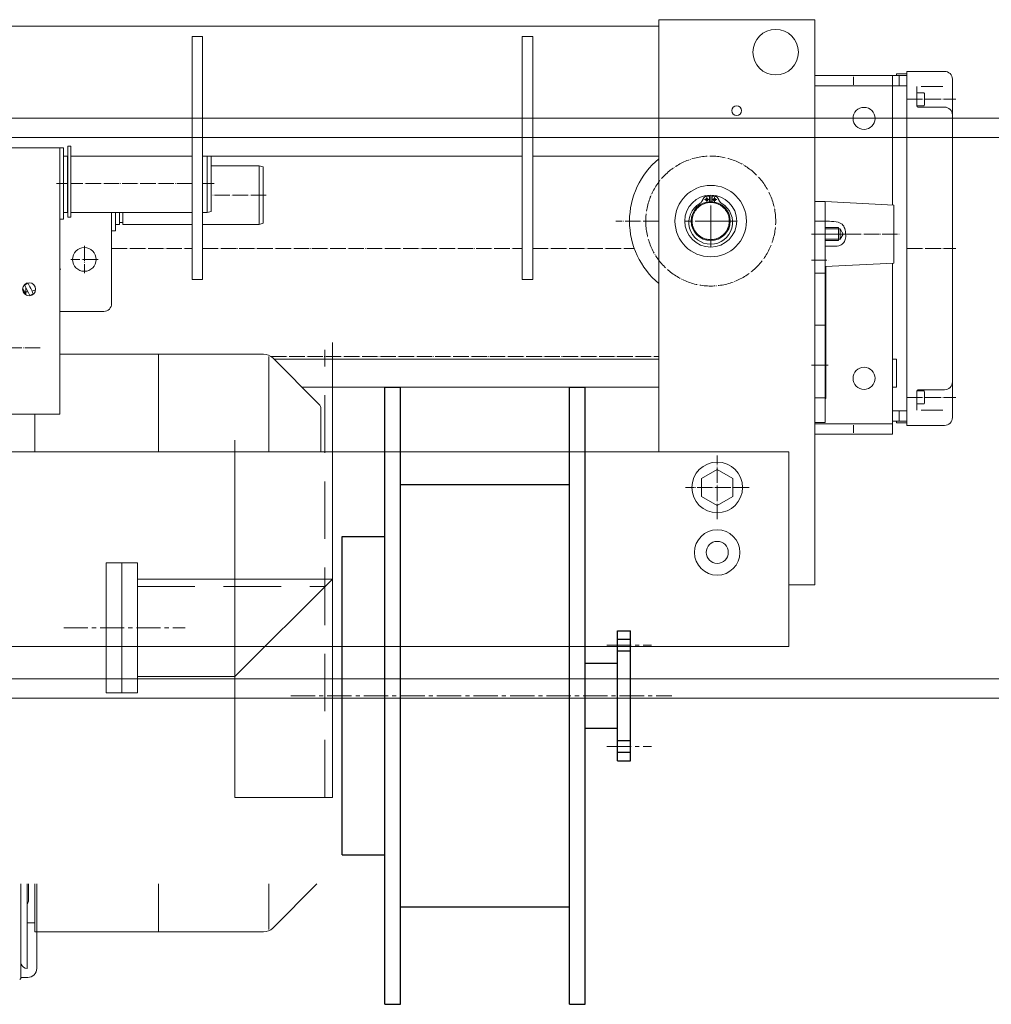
# Model space of a CAD drawing. Header units: millimetres. Extents: x 0 to 28190, y 0 to 19934.
# Tile 6 of 9: x 13802 to 14527, y 11652 to 12386. Entities that reach past the tile are written whole.
import ezdxf

# ---------------------------------------------------------------- set-up
doc = ezdxf.new("R2010")
doc.units = ezdxf.units.MM
doc.header["$MEASUREMENT"] = 0
for name, pattern in [('CENTER2', [1.125, 0.75, -0.125, 0.125, -0.125]), ('CONTIN', [0]), ('DASHED', [319.6, 213.1, -106.5]), ('DOT_CENTER', [14, 12, -1, 0, -1]), ('HIDDEN', [9.525, 6.35, -3.175])]:
    doc.linetypes.add(name, pattern=pattern)
doc.layers.get('0').update_dxf_attribs({"linetype": 'CONTIN'})
doc.layers.add('07', color=7, linetype='CONTINUOUS')
doc.layers.add('Default', color=7, linetype='CONTINUOUS')

# ---------------------------------------------------------------- blocks, each defined once
blk = doc.blocks.new('A$C556C4CC6')
at = {"layer": '07', "color": 3, "linetype": 'Continuous', "ltscale": 100}
for p, q in [((72.51, 475), (84.51, 475)), ((72.51, 475), (72.51, 0)), ((84.51, 475), (84.51, 0)), ((214.51, 475), (214.51, 0)), ((214.51, 475), (226.51, 475)), ((226.51, 475), (226.51, 0)), ((84.51, 400), (214.51, 400)), ((39.51, 360), (39.51, 115)), ((39.51, 360), (72.51, 360)), ((251.51, 287.5), (251.51, 187.5)), ((251.51, 287.5), (261.51, 287.5)), ((251.51, 281), (261.51, 281)), ((261.51, 287.5), (261.51, 187.5)), ((251.51, 272), (261.51, 272)), ((226.51, 262.5), (251.51, 262.5)), ((226.51, 212.5), (251.51, 212.5)), ((251.51, 203), (261.51, 203)), ((251.51, 194), (261.51, 194)), ((251.51, 187.5), (261.51, 187.5)), ((39.51, 115), (72.51, 115)), ((84.51, 75), (214.51, 75)), ((72.51, 0), (84.51, 0)), ((214.51, 0), (226.51, 0))]:
    blk.add_line(p, q, dxfattribs=at)
at = {"layer": 'Default', "color": 1, "linetype": 'CENTER2', "lineweight": 13, "ltscale": 25}
for p, q in [((243.14, 276.5), (277.59, 276.5)), ((0, 237.5), (293.32, 237.5)), ((243.14, 198.5), (277.59, 198.5))]:
    blk.add_line(p, q, dxfattribs=at)
blk = doc.blocks.new('A$C5D5B3472')
at = {"color": 3, "linetype": 'Continuous', "lineweight": 0}
for p, q in [((-13748.65, -64.65), (-13748.65, 76.12)), ((-13748.65, 76.12), (-13628, 76.12)), ((-13748.65, -361.26), (-13748.65, 76.12)), ((-13748.65, 76.12), (-13628, 76.12)), ((-13628, -258.2), (-13628, 76.12)), ((-13628, -258.2), (-13628, 76.12)), ((-12687.88, 71.09), (-13628, 71.09)), ((-13628, -29.46), (-13628, 71.09)), ((-12687.88, 71.09), (-13628, 71.09)), ((-13628, -29.46), (-13628, 71.09)), ((-13530.47, -124.98), (-13530.47, 63.05)), ((-13530.47, 63.05), (-13522.42, 63.05)), ((-13522.42, 63.05), (-13522.42, -124.98)), ((-13275.08, -124.98), (-13275.08, 63.05)), ((-13275.08, 63.05), (-13267.03, 63.05)), ((-13267.03, 63.05), (-13267.03, -124.98)), ((-13820.04, 36.15), (-13849.2, 36.15)), ((-13820.04, -237.84), (-13820.04, 36.15)), ((-13812, 34.14), (-13820.04, 34.14)), ((-13820.04, 34.14), (-13820.04, 32.88)), ((-13820.04, 32.88), (-13820.04, 24.84)), ((-13814.01, 32.88), (-13820.04, 32.88)), ((-13812, 32.88), (-13814.01, 32.88)), ((-13814.01, 24.84), (-13814.01, 32.88)), ((-13812, 32.88), (-13812, 34.14)), ((-13808.98, 32.88), (-13812, 32.88)), ((-13808.98, 24.84), (-13808.98, 32.88)), ((-13808.98, 32.88), (-13748.65, 32.88)), ((-13760.72, 32.88), (-13808.98, 32.88)), ((-13778.82, 31.88), (-13778.82, 25.84)), ((-13748.65, 32.88), (-13748.65, 24.84)), ((-13855.23, 2.47), (-13855.23, 30.12)), ((-13831.1, 24.47), (-13847.69, 24.47)), ((-13827.58, 19.56), (-13827.58, 24.47)), ((-13814.01, 24.84), (-13820.04, 24.84)), ((-13820.04, 24.84), (-13820.04, -38)), ((-13808.98, 24.84), (-13814.01, 24.84)), ((-13748.65, 24.84), (-13808.98, 24.84)), ((-13808.98, 24.84), (-13808.98, -67.36)), ((-13748.65, 24.84), (-13748.65, -64.65)), ((-13833.62, 10.11), (-13833.62, 18.96)), ((-13827.58, 19.56), (-13833.01, 19.56)), ((-13827.58, 14.53), (-13827.58, 19.56)), ((-13849.2, 8.5), (-13828.59, 8.5)), ((-13833.01, 9.5), (-13827.58, 9.5)), ((-13827.58, 9.5), (-13827.58, 14.53)), ((-13855.23, 2.47), (-13855.23, -204.16)), ((-13173.17, -21.67), (-13170.66, -21.67)), ((-13173.17, -27.95), (-13173.17, -21.67)), ((-13170.66, -21.67), (-13170.66, -76.66)), ((-13530.47, -29.46), (-13628, -29.46)), ((-13530.47, -29.46), (-13628, -29.46)), ((-13275.08, -29.46), (-13522.42, -29.46)), ((-13275.08, -29.46), (-13522.42, -29.46)), ((-13281.61, -29.46), (-13281.61, -72.39)), ((-13278.6, -29.46), (-13278.6, -73.2)), ((-13173.17, -29.46), (-13267.03, -29.46)), ((-13173.17, -29.46), (-13267.03, -29.46)), ((-13173.17, -71.94), (-13173.17, -27.95)), ((-13173.17, -73.2), (-13173.17, -29.46)), ((-13167.49, -29.46), (-13170.66, -29.46)), ((-13167.49, -29.46), (-13170.66, -29.46)), ((-13170.66, -29.46), (-13170.51, -29.46)), ((-13170.51, -71.69), (-13170.51, -29.46)), ((-13164.48, -22.92), (-13167.49, -22.92)), ((-13167.49, -22.92), (-13167.49, -78.22)), ((-13164.48, -22.92), (-12936.24, -22.92)), ((-13164.48, -229.04), (-13164.48, -22.92)), ((-13164.48, -78.22), (-13164.48, -22.92)), ((-13820.04, -38), (-13820.04, -59.91)), ((-13820.04, -60.63), (-13820.04, -38)), ((-13321.83, -37.81), (-13318.82, -37)), ((-13321.83, -37.81), (-13321.83, -81.44)), ((-13281.61, -37), (-13318.82, -37)), ((-13318.82, -37), (-13318.82, -82.24)), ((-13669.22, -64.68), (-13669.22, -60.35)), ((-13667.21, -64.68), (-13667.21, -60.35)), ((-13756.7, -64.65), (-13809.99, -67.41)), ((-13809.99, -67.41), (-13809.99, -112.16)), ((-13756.7, -74.78), (-13756.7, -64.65)), ((-13756.7, -64.65), (-13748.65, -64.65)), ((-13756.7, -79.73), (-13756.7, -64.65)), ((-13756.7, -64.65), (-13748.65, -64.65)), ((-13756.7, -79.73), (-13756.7, -64.65)), ((-13748.65, -79.73), (-13748.65, -64.65)), ((-13748.65, -64.65), (-13748.65, -79.23)), ((-13748.65, -64.65), (-13748.65, -79.73)), ((-13748.65, -64.65), (-13748.65, -79.73)), ((-13756.7, -79.73), (-13756.7, -74.78)), ((-13281.61, -72.39), (-13278.6, -73.2)), ((-13275.08, -73.2), (-13278.6, -73.2)), ((-13173.17, -73.2), (-13267.03, -73.2)), ((-13213.39, -80.74), (-13213.39, -73.2)), ((-13210.73, -80.74), (-13210.73, -73.2)), ((-13207.71, -73.2), (-13207.71, -87.27)), ((-13204.7, -73.2), (-13204.7, -143.58)), ((-13204.7, -87.27), (-13204.7, -73.2)), ((-13173.17, -71.94), (-13173.17, -73.2)), ((-13173.17, -73.2), (-13173.17, -76.66)), ((-13170.66, -71.69), (-13170.51, -71.69)), ((-13170.51, -73.2), (-13170.51, -71.69)), ((-13167.49, -73.2), (-13170.51, -73.2)), ((-13756.7, -79.84), (-13756.7, -79.73)), ((-13756.7, -216.48), (-13756.7, -79.73)), ((-13748.65, -79.73), (-13756.7, -79.73)), ((-13756.7, -79.84), (-13756.7, -79.73)), ((-13756.7, -84.76), (-13756.7, -79.84)), ((-13756.7, -84.76), (-13756.7, -79.84)), ((-13748.65, -216.48), (-13748.65, -79.73)), ((-13748.65, -79.73), (-13748.65, -216.48)), ((-13748.65, -79.73), (-13748.65, -216.48)), ((-13321.83, -81.44), (-13318.82, -82.24)), ((-13275.08, -82.24), (-13318.82, -82.24)), ((-13213.39, -82.24), (-13267.03, -82.24)), ((-13213.39, -82.24), (-13213.39, -80.74)), ((-13213.39, -80.74), (-13210.73, -80.74)), ((-13210.73, -82.24), (-13210.73, -80.74)), ((-13207.71, -82.24), (-13210.73, -82.24)), ((-13173.17, -76.66), (-13170.66, -76.66)), ((-13167.49, -78.22), (-13164.48, -78.22)), ((-13768.26, -85.76), (-13770.58, -89.79)), ((-13770.58, -89.79), (-13768.26, -93.81)), ((-13767.18, -85.76), (-13768.26, -85.76)), ((-13768.26, -85.76), (-13768.26, -93.81)), ((-13767.18, -85.76), (-13767.18, -84.76)), ((-13767.18, -84.76), (-13756.7, -84.76)), ((-13767.18, -93.81), (-13767.18, -85.76)), ((-13756.7, -85.76), (-13767.18, -85.76)), ((-13756.7, -85.76), (-13756.7, -84.76)), ((-13756.7, -85.76), (-13756.7, -84.76)), ((-13756.7, -93.81), (-13756.7, -85.76)), ((-13756.7, -89.79), (-13756.7, -85.76)), ((-13756.7, -93.81), (-13756.7, -89.79)), ((-13207.71, -87.27), (-13204.7, -87.27)), ((-13767.18, -93.81), (-13768.26, -93.81)), ((-13767.18, -94.81), (-13767.18, -93.81)), ((-13767.18, -93.81), (-13756.7, -93.81)), ((-13767.18, -94.81), (-13756.7, -94.81)), ((-13756.7, -94.81), (-13756.7, -93.81)), ((-13756.7, -94.81), (-13756.7, -93.81)), ((-13756.7, -96.84), (-13756.7, -94.81)), ((-13756.7, -96.84), (-13756.7, -94.81)), ((-13756.7, -99.13), (-13756.7, -96.84)), ((-13756.7, -99.13), (-13756.7, -96.84)), ((-13756.7, -114.92), (-13756.7, -99.13)), ((-13756.7, -235.58), (-13756.7, -99.13)), ((-13809.99, -112.16), (-13756.7, -114.92)), ((-13808.98, -112.21), (-13808.98, -236.58)), ((-13757.2, -114.9), (-13757.2, -216.98)), ((-13522.42, -124.98), (-13530.47, -124.98)), ((-13267.03, -124.98), (-13275.08, -124.98)), ((-13137.31, -129.31), (-13139.94, -127.84)), ((-13144.05, -136.05), (-13141.29, -137.28)), ((-13820.04, -163.69), (-13820.04, -141.06)), ((-13820.04, -141.78), (-13820.04, -163.69)), ((-13164.48, -149.61), (-13198.66, -149.61)), ((-13820.04, -163.69), (-13820.04, -226.53)), ((-13322.19, -182.72), (-13240.89, -182.72)), ((-13240.89, -182.72), (-13164.48, -182.72)), ((-13240.89, -182.72), (-13240.89, -258.2)), ((-13808.98, -186.49), (-13812, -186.49)), ((-13812, -186.49), (-13812, -208.2)), ((-13756.7, -186.49), (-13757.2, -186.49)), ((-13330.13, -186.49), (-13628, -186.49)), ((-13329.3, -185.66), (-13365.1, -221.46)), ((-13326.36, -184.62), (-13326.36, -258.2)), ((-13855.23, -204.16), (-13855.23, -231.81)), ((-13849.2, -210.19), (-13828.59, -210.19)), ((-13833.62, -220.65), (-13833.62, -211.8)), ((-13827.58, -211.2), (-13833.01, -211.2)), ((-13827.58, -216.22), (-13827.58, -211.2)), ((-13808.98, -208.2), (-13812, -208.2)), ((-13756.7, -208.2), (-13757.2, -208.2)), ((-13351.84, -208.2), (-13628, -208.2)), ((-13827.58, -221.25), (-13827.58, -216.22)), ((-13757.2, -216.98), (-13756.7, -216.98)), ((-13756.7, -235.58), (-13756.7, -216.48)), ((-13748.65, -216.48), (-13756.7, -216.48)), ((-13748.65, -216.48), (-13748.65, -235.58)), ((-13748.65, -235.58), (-13748.65, -216.48)), ((-13748.65, -216.48), (-13748.65, -235.58)), ((-13748.65, -216.98), (-13748.65, -235.58)), ((-13831.1, -226.16), (-13847.69, -226.16)), ((-13833.01, -221.25), (-13827.58, -221.25)), ((-13827.58, -226.16), (-13827.58, -221.25)), ((-13814.01, -226.53), (-13820.04, -226.53)), ((-13820.04, -226.53), (-13820.04, -234.57)), ((-13808.98, -226.53), (-13814.01, -226.53)), ((-13814.01, -226.53), (-13814.01, -234.57)), ((-13366.58, -258.2), (-13366.58, -225.02)), ((-13820.04, -234.57), (-13814.01, -234.57)), ((-13820.04, -235.83), (-13820.04, -234.57)), ((-13812, -235.83), (-13820.04, -235.83)), ((-13814.01, -234.57), (-13812, -234.57)), ((-13812, -234.57), (-13812, -235.83)), ((-13812, -234.57), (-13808.98, -234.57)), ((-13748.65, -235.58), (-13756.7, -235.58)), ((-13748.65, -235.58), (-13756.7, -235.58)), ((-13748.65, -235.58), (-13748.65, -236.58)), ((-13748.65, -361.26), (-13748.65, -235.58)), ((-12936.24, -229.04), (-13164.48, -229.04)), ((-13145.37, -229.04), (-13145.37, -258.2)), ((-13145.37, -229.04), (-13145.37, -258.2)), ((-13849.2, -237.84), (-13820.04, -237.84)), ((-13808.98, -244.63), (-13808.98, -236.58)), ((-13808.98, -236.58), (-13748.65, -236.58)), ((-13778.82, -237.59), (-13778.82, -243.62)), ((-13748.65, -236.58), (-13748.65, -244.63)), ((-13748.65, -244.63), (-13808.98, -244.63)), ((-12587.34, -258.2), (-13728.54, -258.2)), ((-13728.54, -258.2), (-13728.54, -409.02)), ((-13685.31, -278.89), (-13673.24, -271.92)), ((-13673.24, -271.92), (-13661.18, -278.89)), ((-13685.31, -292.82), (-13685.31, -278.89)), ((-13661.18, -278.89), (-13661.18, -292.82)), ((-13673.24, -299.78), (-13685.31, -292.82)), ((-13661.18, -292.82), (-13673.24, -299.78)), ((-13748.65, -361.26), (-13728.54, -361.26)), ((-13748.65, -361.26), (-13728.54, -361.26)), ((-13728.54, -409.02), (-12587.34, -409.02)), ((-13363.48, -592.6), (-13329.3, -626.79)), ((-13326.36, -592.6), (-13326.36, -627.82)), ((-13240.89, -592.6), (-13240.89, -629.73)), ((-13146.76, -657.96), (-13146.76, -592.6)), ((-13145.37, -592.6), (-13145.37, -622.69)), ((-13145.37, -592.6), (-13145.37, -629.73)), ((-13140.41, -598.64), (-13140.41, -592.6)), ((-13139.4, -607.98), (-13139.4, -592.6)), ((-13134.34, -665.7), (-13134.34, -592.6)), ((-13140.41, -605.32), (-13140.41, -598.64)), ((-13139.4, -650.92), (-13139.4, -607.98)), ((-13145.37, -622.69), (-13139.4, -622.69)), ((-13240.89, -629.73), (-13322.19, -629.73)), ((-13240.89, -629.73), (-13145.37, -629.73)), ((-13139.4, -657.96), (-13139.4, -650.92)), ((-13139.37, -650.92), (-13139.4, -650.92)), ((-13134.68, -654.86), (-13134.34, -654.05)), ((-13139.4, -657.96), (-13139.32, -657.96)), ((-13134.34, -665), (-13139.72, -665))]:
    blk.add_line(p, q, dxfattribs=at)
at = {"color": 3, "linetype": 'DOT_CENTER', "lineweight": 0}
for p, q in [((-13820.04, 14.53), (-13857.75, 14.53)), ((-13284.13, -50.57), (-13275.08, -50.57)), ((-13267.03, -50.57), (-13173.17, -50.57)), ((-13170.66, -50.57), (-13167.49, -50.57)), ((-13161.96, -50.57), (-13170.01, -50.57)), ((-13668.22, -79.73), (-13668.22, -59.62)), ((-13324.35, -59.62), (-13281.61, -59.62)), ((-13673.04, -63.11), (-13669.42, -63.11)), ((-13671.23, -61.3), (-13671.23, -64.92)), ((-13668.22, -79.73), (-13668.22, -62.64)), ((-13667.01, -63.11), (-13663.39, -63.11)), ((-13665.2, -61.3), (-13665.2, -64.92)), ((-13688.33, -79.73), (-13668.22, -79.73)), ((-13685.31, -79.73), (-13668.22, -79.73)), ((-13668.22, -99.84), (-13668.22, -79.73)), ((-13668.22, -79.73), (-13651.12, -79.73)), ((-13668.22, -96.82), (-13668.22, -79.73)), ((-13668.22, -79.73), (-13648.11, -79.73)), ((-13628, -79.73), (-13594.89, -79.73)), ((-13772.59, -89.79), (-13814.73, -89.79)), ((-13766.56, -89.79), (-13772.59, -89.79)), ((-13766.56, -89.79), (-13756.7, -89.79)), ((-13746.14, -89.79), (-13759.21, -89.79)), ((-13183.58, -98.84), (-13183.58, -119.94)), ((-13820.04, -100.85), (-13857.75, -100.85)), ((-13530.47, -100.85), (-13609.03, -100.85)), ((-13275.08, -100.85), (-13522.42, -100.85)), ((-13204.7, -100.85), (-13267.03, -100.85)), ((-13746.14, -109.9), (-13759.21, -109.9)), ((-13194.13, -109.39), (-13173.03, -109.39)), ((-13165.48, -116.93), (-13164.48, -116.93)), ((-13138.33, -131.2), (-13138.33, -136.85)), ((-13149.39, -177.76), (-12951.32, -177.76)), ((-13756.7, -184.55), (-13757.2, -184.55)), ((-13327.98, -184.55), (-13628, -184.55)), ((-13756.7, -191.34), (-13759.21, -191.34)), ((-13746.14, -191.34), (-13759.21, -191.34)), ((-13820.04, -216.22), (-13857.75, -216.22)), ((-13673.24, -310.49), (-13673.24, -261.22)), ((-13697.88, -285.85), (-13648.61, -285.85))]:
    blk.add_line(p, q, dxfattribs=at)
at = {"lineweight": 0}
for p, q in [((-3050, 0), (-24040.44, 0)), ((-3070, -15), (-24020.44, -15)), ((-3449.35, -433.91), (-23641.09, -433.91)), ((-3439.09, -448.91), (-23651.35, -448.91))]:
    blk.add_line(p, q, dxfattribs=at)
at = {"color": 3, "linetype": 'DASHED', "lineweight": 0}
for p, q in [((-13669.22, -65.39), (-13669.22, -64.68)), ((-13667.21, -65.39), (-13667.21, -64.68)), ((-13756.7, -119.95), (-13748.65, -119.95)), ((-13756.7, -160.17), (-13748.65, -160.17))]:
    blk.add_line(p, q, dxfattribs=at)
at = {"color": 3, "lineweight": 0}
for p, q in [((-13375.49, -525.66), (-13375.49, -173.74)), ((-13300.08, -525.66), (-13300.08, -249.15)), ((-13224.67, -444.72), (-13224.67, -344.17)), ((-13224.67, -344.17), (-13212.6, -344.17)), ((-13200.54, -344.17), (-13212.6, -344.17)), ((-13212.6, -444.72), (-13212.6, -344.17)), ((-13210.59, -344.17), (-13212.6, -344.17)), ((-13200.54, -444.72), (-13200.54, -344.17)), ((-13224.67, -356.74), (-13375.49, -356.74)), ((-13300.08, -432.15), (-13375.49, -356.74)), ((-13224.67, -432.15), (-13300.08, -432.15)), ((-13224.67, -444.72), (-13212.6, -444.72)), ((-13212.6, -444.72), (-13200.54, -444.72)), ((-13375.49, -525.66), (-13300.08, -525.66))]:
    blk.add_line(p, q, dxfattribs=at)
at = {"color": 3, "linetype": 'HIDDEN', "lineweight": 0, "ltscale": 7}
for p, q in [((-13369.76, -525.66), (-13369.76, -179.47)), ((-13224.67, -362.47), (-13369.76, -362.47))]:
    blk.add_line(p, q, dxfattribs=at)
at = {"color": 3, "linetype": 'CENTER2', "lineweight": 0, "ltscale": 25}
blk.add_line((-13167.58, -394.44), (-13261.64, -394.44), dxfattribs=at)
at = {"color": 3, "linetype": 'Continuous', "lineweight": 0}
for centre, radius in [((-13718.49, 50.98), 17.6), ((-13786.86, -0.3), 8.55), ((-13668.22, -79.73), 27.65), ((-13668.22, -79.73), 20.11), ((-13668.22, -79.73), 15.08), ((-13671.23, -63.11), 1.01), ((-13665.2, -63.11), 1.01), ((-13183.58, -109.39), 9.17), ((-13140.85, -132.52), 5.03), ((-13786.86, -201.39), 8.55), ((-13673.24, -285.85), 19.61), ((-13673.24, -336.13), 17.6), ((-13673.24, -336.13), 8.55)]:
    blk.add_circle(centre, radius, dxfattribs=at)
at = {"color": 3, "linetype": 'DOT_CENTER', "lineweight": 0}
blk.add_circle((-13668.22, -79.73), 50.27, dxfattribs=at)
at = {"color": 3, "linetype": 'Continuous', "lineweight": 0}
for centre, radius, start, end in [((-13849.2, 30.12), 6.03, 90, 180), ((-13833.01, 18.96), 0.603, 90, 180), ((-13849.2, 2.47), 6.03, 90, 180), ((-13833.01, 10.11), 0.603, 180, 270), ((-13828.59, 9.5), 1.01, 270, 0), ((-13688.33, 5.73), 3.72, 0, 180), ((-13688.33, 5.73), 3.72, 180, 0), ((-13668.22, -79.73), 62.84, 309.79182, 50.20818), ((-13671.87, -62.48), 1.77, 113.19696, 124.00365), ((-13671.89, -62.42), 1.71, 101.67855, 113.19696), ((-13668.22, -79.73), 19.41, 92.97002, 101.96147), ((-13668.22, -79.73), 19.41, 78.03853, 87.02998), ((-13664.54, -62.42), 1.71, 66.80304, 78.32145), ((-13664.57, -62.48), 1.77, 55.99635, 66.80304), ((-13668.22, -80.73), 16.9, 120.3714, 59.6286), ((-13678.93, -62.46), 4.27, 300.43191, 305.1137), ((-13678.89, -62.51), 4.2, 305.1137, 309.81816), ((-13679.23, -62.1), 4.74, 309.81816, 313.9786), ((-13679.35, -61.97), 4.92, 313.9786, 318.00643), ((-13680.1, -61.3), 5.92, 318.00643, 321.38489), ((-13680.44, -61.03), 6.36, 321.38489, 324.57331), ((-13681.93, -59.97), 8.18, 324.57331, 327.09462), ((-13682.59, -59.54), 8.97, 327.09462, 329.43727), ((-13685.69, -57.72), 12.57, 329.43727, 331.14291), ((-13686.9, -57.05), 13.95, 331.14291, 332.71013), ((-13701.79, -49.36), 30.71, 332.71013, 333.43477), ((-13580.77, -109.99), 104.65, 153.16232, 153.37651), ((-13660.78, -69.51), 14.98, 151.67382, 153.16232), ((-13665.95, -66.73), 9.11, 149.26821, 151.67382), ((-13669.11, -64.85), 5.44, 145.34191, 149.26821), ((-13670.33, -64), 3.94, 140.1132, 145.34191), ((-13671.25, -63.24), 2.76, 132.8972, 140.1132), ((-13671.64, -62.81), 2.17, 124.00365, 132.8972), ((-13664.79, -62.81), 2.17, 47.1028, 55.99635), ((-13665.19, -63.24), 2.76, 39.8868, 47.1028), ((-13666.1, -64), 3.94, 34.65809, 39.8868), ((-13667.33, -64.85), 5.44, 30.73179, 34.65809), ((-13670.49, -66.73), 9.11, 28.32618, 30.73179), ((-13675.65, -69.51), 14.98, 26.83768, 28.32618), ((-13755.66, -109.99), 104.65, 26.62349, 26.83768), ((-13634.64, -49.36), 30.71, 206.56523, 207.28987), ((-13649.53, -57.05), 13.95, 207.28987, 208.85709), ((-13650.75, -57.72), 12.57, 208.85709, 210.56273), ((-13653.84, -59.54), 8.97, 210.56273, 212.90538), ((-13654.51, -59.97), 8.18, 212.90538, 215.42669), ((-13655.99, -61.03), 6.36, 215.42669, 218.61511), ((-13656.33, -61.3), 5.92, 218.61511, 221.99357), ((-13657.08, -61.97), 4.92, 221.99357, 226.0214), ((-13657.2, -62.1), 4.74, 226.0214, 230.18184), ((-13657.55, -62.51), 4.2, 230.18184, 234.8863), ((-13657.51, -62.46), 4.27, 234.8863, 239.56809), ((-13050.36, -177.76), 102.56, 150.71627, 156), ((-13050.36, -177.76), 99.54, 150.71984, 156), ((-13138.33, -116.93), 17.6, 244.65931, 254.44592), ((-13138.33, -116.93), 17.6, 264.63271, 273.69575), ((-13050.36, -177.76), 97.03, 151.79027, 155.07963), ((-13198.66, -143.58), 6.03, 180, 270), ((-13322.19, -192.77), 10.05, 90, 135), ((-13849.2, -204.16), 6.03, 180, 270), ((-13833.01, -211.8), 0.603, 90, 180), ((-13828.59, -211.2), 1.01, 0, 90), ((-13833.01, -220.65), 0.603, 180, 270), ((-13361.55, -225.02), 5.03, 135, 180), ((-13849.2, -231.81), 6.03, 180, 270), ((-13136.39, -605.32), 4.02, 180, 221.40962), ((-13322.19, -619.68), 10.05, 225, 270), ((-13139.32, -652.93), 5.03, 270, 337.5), ((-13139.72, -657.96), 7.04, 180, 270), ((-13133.84, -665.7), 0.503, 180, 201.53601), ((-13133.37, -665.51), 1.01, 201.53601, 260.60352)]:
    blk.add_arc(centre, radius, start, end, dxfattribs=at)
at = {"color": 3, "linetype": 'DASHED', "lineweight": 0}
for start, end in [(94.00997, 85.99003), (85.99003, 94.00997)]:
    blk.add_arc((-13668.22, -79.73), 14.38, start, end, dxfattribs=at)
at = {"color": 3, "linetype": 'Continuous', "lineweight": 0}
blk.add_open_spline([(-13756.7, -79.84), (-13758.89, -79.87), (-13763.3, -79.94), (-13769.67, -80.91), (-13772.28, -85.63), (-13772.55, -89.09), (-13772.73, -91.91), (-13772.37, -94.5), (-13770.68, -97.25), (-13766.85, -99.55), (-13761.92, -98.91), (-13758.4, -99.06), (-13756.7, -99.13)], degree=3, knots=[0, 0, 0, 0, 6.66504, 13.428818, 17.403272, 21.630552, 23.771484, 25.84481, 29.327677, 33.029169, 38.478037, 43.595058, 43.595058, 43.595058, 43.595058], dxfattribs=at)
at = {"color": 3, "linetype": 'Continuous', "lineweight": 0, "ltscale": 100, "extrusion": (0, 0, -1), "xscale": -1.005468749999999, "yscale": 1.005468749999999, "zscale": -1.005468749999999, "rotation": 180}
blk.add_blockref('A$C556C4CC6', (13343.25, -208.2), dxfattribs=at)

msp = doc.modelspace()

# ---------------------------------------------------------------- block references
at = {"lineweight": 0, "xscale": -0.9635180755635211, "yscale": 0.9635180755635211, "zscale": 0.9635180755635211}
msp.add_blockref('A$C5D5B3472', (1148.08, 12312.87), dxfattribs=at)

doc.saveas('drawing.dxf')
